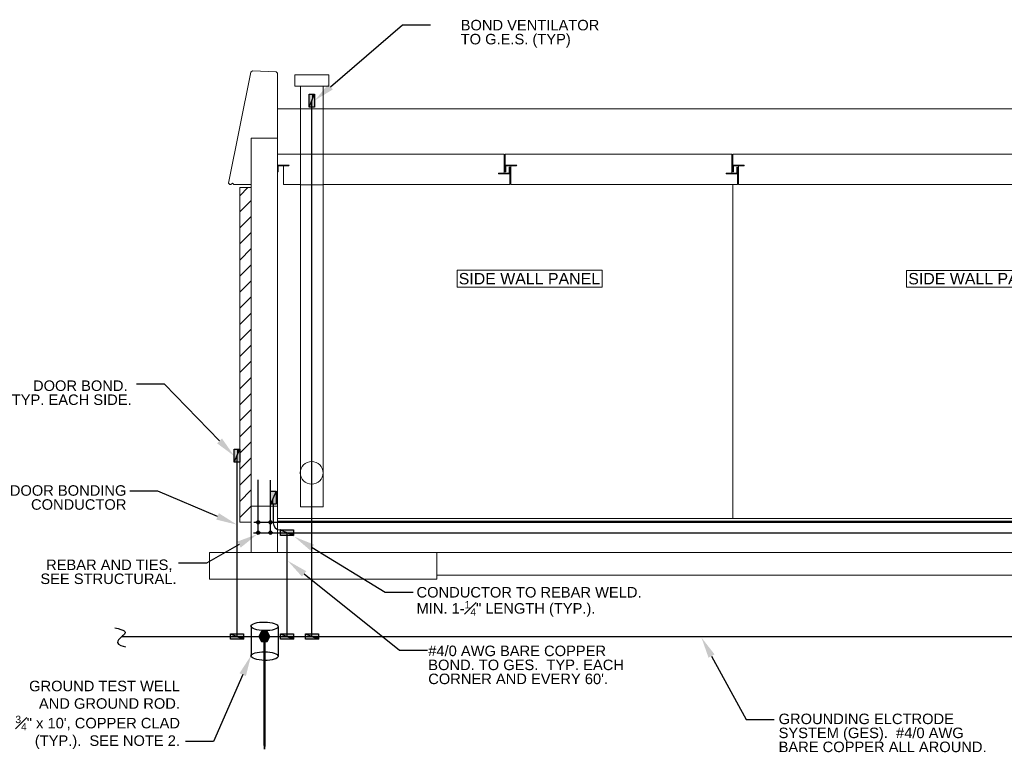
# Model space of a CAD drawing. Header units: inches. Extents: x 119 to 13708, y 367 to 7376.
# Tile 11 of 21: x 161 to 1004, y 1087 to 1715. Entities that reach past the tile are written whole.
import ezdxf
from ezdxf import colors
from ezdxf.entities.mleader import LeaderData, LeaderLine
from ezdxf.enums import TextEntityAlignment as Align
from ezdxf.math import Vec2, Vec3

# ---------------------------------------------------------------- set-up
doc = ezdxf.new("R2010")
doc.units = ezdxf.units.IN
doc.header["$MEASUREMENT"] = 0
for name, color, linetype, lineweight in [('E-ANNO-TEXT', 7, 'Continuous', 25), ('S-201 Elevations [E-201 Reference]$0$E-REF', 253, 'Continuous', 9), ('S-201 Elevations [E-201 Reference]$0$Level 1', 7, 'Continuous', 0)]:
    doc.layers.add(name, color=color, linetype=linetype, lineweight=lineweight)
doc.layers.add('G-PLAN-OTLN', color=6, linetype='Continuous', lineweight=35, true_color=0xff00ff)
doc.styles.add("S-201 Elevations [E-201 Reference]$0$_1 4 1'-0", font='arial.ttf', dxfattribs={"height": 6})
doc.styles.get("Standard").update_dxf_attribs({"font": 'arial.ttf'})

# ---------------------------------------------------------------- blocks, each defined once
blk = doc.blocks.new('S-201 Elevations [E-201 Reference]$0$l6x312x516-e_78')
at = {"layer": 'S-201 Elevations [E-201 Reference]$0$Level 1', "color": 9, "extrusion": (0, 0, -1)}
for p, q in [((0, 0), (0, 19.1)), ((0, 19.1), (0, 19.1)), ((0, 19.1), (0, 19.1)), ((1, 18.1), (1, 18.1)), ((1, 18.1), (1, 1.9)), ((11.1, 0), (0, 0)), ((1, 1.9), (1, 1.9)), ((1.9, 1), (1.9, 1)), ((1.9, 1), (10.2, 1)), ((10.2, 1), (10.2, 1)), ((11.1, 0), (11.1, 0)), ((11.1, 0), (11.1, 0))]:
    blk.add_line(p, q, dxfattribs=at)
for centre, start, end in [((0, 18.1), 90, 180.0033), ((-1.9, 1.9), 269.9979, 359.9967), ((-10.2, 0), 90.0021, 180.0021)]:
    blk.add_arc(centre, 0.952, start, end, dxfattribs=at)
blk = doc.blocks.new('S-201 Elevations [E-201 Reference]')
at = {"layer": 'S-201 Elevations [E-201 Reference]$0$E-REF'}
h = blk.add_hatch(dxfattribs=at)
h.set_pattern_fill('HATCH', color=9, scale=1.624893, style=0, pattern_type=2)
h.set_pattern_definition([(45, (0.847, 1132.959), (-6.89384, 6.89384), [])])
h.paths.add_polyline_path([(-22.78, 1013.1), (-13.03, 1013.1), (-13.03, 1299.87), (-22.78, 1299.87)])
at = {"layer": 'S-201 Elevations [E-201 Reference]$0$E-REF', "color": 9}
for p, q in [((-13.27, 1398.61), (-32.29, 1303.5)), ((-13.27, 1398.61), (-11.81, 1399.8)), ((8.5, 1398.99), (-11.81, 1399.8)), ((8.5, 1398.99), (9.72, 1397.77)), ((9.72, 1397.77), (9.72, 1302.31)), ((29.3, 1386.79), (29.3, 1026.06)), ((48.8, 1386.79), (48.62, 1026.06)), ((9.72, 1328.31), (9.72, 1367.3)), ((9.72, 1367.3), (847.69, 1367.3)), ((-13.03, 1342.12), (9.72, 1342.12)), ((-13.03, 1342.12), (-13.03, 987.06)), ((9.72, 1328.31), (9.72, 1318.96)), ((9.72, 1328.31), (29.3, 1328.31)), ((29.3, 1328.31), (49.27, 1328.31)), ((48.76, 1328.31), (203.69, 1328.31)), ((203.69, 1328.31), (203.69, 1312.16)), ((204.71, 1328.31), (204.71, 1318.96)), ((204.71, 1328.31), (398.68, 1328.31)), ((398.68, 1328.31), (398.68, 1312.16)), ((399.69, 1328.31), (847.69, 1328.31)), ((399.69, 1328.31), (399.69, 1318.96)), ((14.6, 1302.31), (14.6, 1318.46)), ((209.58, 1302.31), (209.58, 1318.46)), ((404.57, 1302.31), (404.57, 1318.46)), ((208.57, 1311.65), (208.57, 1302.31)), ((403.55, 1311.65), (403.55, 1302.31)), ((-31.31, 1302.31), (-32.29, 1303.5)), ((-30.28, 1302.31), (-31.31, 1302.31)), ((-13.03, 1302.31), (-27.88, 1302.31)), ((9.72, 1302.31), (9.72, 987.06)), ((14.6, 1302.31), (29.3, 1302.31)), ((48.75, 1302.29), (29.3, 1302.29)), ((48.75, 1302.31), (208.57, 1302.31)), ((209.58, 1302.31), (403.55, 1302.31)), ((399.69, 1302.31), (399.69, 1016.33)), ((404.57, 1302.31), (847.69, 1302.31)), ((9.72, 1026.87), (-13.03, 1026.87)), ((29.21, 1026.06, 0), (48.62, 1026.06, 0)), ((9.72, 1016.31), (847.69, 1016.31)), ((9.72, 1013.87), (847.69, 1013.87)), ((-48.78, 987.06), (-48.78, 964.31)), ((-48.78, 987.06), (45.47, 987.06)), ((847.69, 987.06), (45.47, 987.06)), ((146.21, 967.56), (146.21, 987.06)), ((-48.78, 964.31), (146.21, 964.31)), ((146.21, 967.56), (146.21, 964.31)), ((847.69, 967.56), (146.21, 967.56))]:
    blk.add_line(p, q, dxfattribs=at)
at = {"layer": 'S-201 Elevations [E-201 Reference]$0$E-REF', "color": 9, "flags": 128}
blk.add_lwpolyline([(-30.28, 1302.31), (-29.05, 1303.51), (-27.88, 1302.31)], dxfattribs=at)
at = {"layer": 'S-201 Elevations [E-201 Reference]$0$E-REF', "color": 9}
blk.add_circle((38.88, 1055.31, 0), 9.75, dxfattribs=at)
for points in [[(24.43, 1396.54), (53.67, 1396.54), (53.67, 1386.79), (24.43, 1386.79)], [(-22.78, 1299.87), (-13.03, 1299.87), (-13.03, 1013.1), (-22.78, 1013.1)], [(-22.78, 1013.1), (-13.03, 1013.1), (-13.03, 1299.87), (-22.78, 1299.87)], [(163.37, 1228.89), (287.81, 1228.89), (287.81, 1214.35), (163.37, 1214.35)], [(548.47, 1228.87), (672.91, 1228.87), (672.91, 1214.34), (548.47, 1214.34)]]:
    blk.add_3dface(points, dxfattribs=at)
for p, xscale, yscale, zscale, rotation in [((9.72, 1318.96), 0.5117772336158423, 0.5117772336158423, 0.5117772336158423, 270), ((208.57, 1311.65), 0.5117772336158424, 0.5117772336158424, 0.5117772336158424, 90), ((204.71, 1318.96), 0.5117772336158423, 0.5117772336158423, 0.5117772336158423, 270), ((403.55, 1311.65), 0.5117772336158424, 0.5117772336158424, 0.5117772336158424, 90), ((399.69, 1318.96), 0.5117772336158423, 0.5117772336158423, 0.5117772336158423, 270)]:
    blk.add_blockref('S-201 Elevations [E-201 Reference]$0$l6x312x516-e_78', p, dxfattribs=dict(at, xscale=xscale, yscale=yscale, zscale=zscale, rotation=rotation))
at = {"layer": 'S-201 Elevations [E-201 Reference]$0$E-REF', "color": 9, "style": "S-201 Elevations [E-201 Reference]$0$_1 4 1'-0"}
for p in [(164.82, 1221.73), (549.92, 1221.72)]:
    blk.add_text('SIDE WALL PANEL', height=9.7494, dxfattribs=at).set_placement(p, align=Align.MIDDLE_LEFT)

msp = doc.modelspace()

# ---------------------------------------------------------------- hatches: boundary and pattern name
at = {"layer": 'E-ANNO-TEXT'}
h = msp.add_hatch(color=0, dxfattribs=at)
h.dxf.hatch_style = 1
h.paths.add_polyline_path([(408.44311, 1650.94341), (408.44311, 1639.83673), (410.82004, 1645.39007), (410.82004, 1650.94341)])
h.paths.add_polyline_path([(408.44311, 1639.83673), (410.82004, 1639.83673), (410.82004, 1645.39007)], flags=17)
h.paths.add_polyline_path([(410.82004, 1645.39007), (410.82004, 1639.83673), (413.19698, 1639.83673), (413.19698, 1650.94341)])
h.paths.add_polyline_path([(410.88173, 1650.94341, -0.015148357), (410.82004, 1645.39007), (413.19698, 1650.94341)])
h = msp.add_hatch(color=0, dxfattribs=at)
h.dxf.hatch_style = 1
h.paths.add_polyline_path([(410.82004, 1650.94341), (410.82004, 1645.39007), (413.19698, 1650.94341)])
h = msp.add_hatch(color=0, dxfattribs=at)
h.dxf.hatch_style = 1
h.paths.add_polyline_path([(344.24487, 1346.55049), (344.24487, 1335.44381), (346.6218, 1340.99715), (346.6218, 1346.55049)])
h.paths.add_polyline_path([(344.24487, 1335.44381), (346.6218, 1335.44381), (346.6218, 1340.99715)], flags=17)
h.paths.add_polyline_path([(346.6218, 1340.99715), (346.6218, 1335.44381), (348.99874, 1335.44381), (348.99874, 1346.55049)])
h.paths.add_polyline_path([(346.68349, 1346.55049, -0.015148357), (346.6218, 1340.99715), (348.99874, 1346.55049)])
h = msp.add_hatch(color=0, dxfattribs=at)
h.dxf.hatch_style = 1
h.paths.add_polyline_path([(346.6218, 1346.55049), (346.6218, 1340.99715), (348.99874, 1346.55049)])
h = msp.add_hatch(color=0, dxfattribs=at)
h.dxf.hatch_style = 1
h.paths.add_polyline_path([(380.12373, 1299.52682), (380.12373, 1310.6335), (377.7468, 1305.08016), (377.7468, 1299.52682)])
h.paths.add_polyline_path([(380.12373, 1310.6335), (377.7468, 1310.6335), (377.7468, 1305.08016)], flags=17)
h.paths.add_polyline_path([(377.7468, 1305.08016), (377.7468, 1310.6335), (375.36986, 1310.6335), (375.36986, 1299.52682)])
h.paths.add_polyline_path([(377.68511, 1299.52682, -0.015148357), (377.7468, 1305.08016), (375.36986, 1299.52682)])
h = msp.add_hatch(color=0, dxfattribs=at)
h.dxf.hatch_style = 1
h.paths.add_polyline_path([(377.7468, 1299.52682), (377.7468, 1305.08016), (375.36986, 1299.52682)])
h = msp.add_hatch(color=0, dxfattribs=at)
h.dxf.hatch_style = 1
h.paths.add_polyline_path([(394.93712, 1277.35458), (383.83044, 1277.35458), (389.38378, 1274.97765), (394.93712, 1274.97765)])
h.paths.add_polyline_path([(383.83044, 1277.35458), (383.83044, 1274.97765), (389.38378, 1274.97765)], flags=17)
h.paths.add_polyline_path([(389.38378, 1274.97765), (383.83044, 1274.97765), (383.83044, 1272.60071), (394.93712, 1272.60071)])
h.paths.add_polyline_path([(394.93712, 1274.91596, -0.015148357), (389.38378, 1274.97765), (394.93712, 1272.60071)])
h = msp.add_hatch(color=0, dxfattribs=at)
h.dxf.hatch_style = 1
h.paths.add_polyline_path([(394.93712, 1274.97765), (389.38378, 1274.97765), (394.93712, 1272.60071)])
h = msp.add_hatch(color=0, dxfattribs=at)
h.dxf.hatch_style = 1
h.paths.add_polyline_path([(367.72234, 1190.18813), (365.32234, 1186.0312), (370.12234, 1186.0312)])
h.paths.add_polyline_path([(370.12234, 1190.18813), (367.72234, 1190.18813), (370.12234, 1186.0312)])
h.paths.add_polyline_path([(372.52234, 1190.18813), (370.12234, 1190.18813), (370.12234, 1186.0312), (370.62234, 1186.0312), (374.92234, 1186.0312)])
h.paths.add_polyline_path([(374.92234, 1186.0312), (370.62234, 1186.0312), (370.62234, 1185.16518), (372.52234, 1181.87428)])
h.paths.add_polyline_path([(370.62234, 1185.16518), (370.62234, 1181.87428), (372.52234, 1181.87428)], flags=17)
h.paths.add_polyline_path([(369.62234, 1186.0312), (365.32234, 1186.0312), (367.72234, 1181.87428), (369.62234, 1181.87428)])
h = msp.add_hatch(color=0, dxfattribs=at)
h.dxf.hatch_style = 1
h.paths.add_polyline_path([(352.17514, 1188.40814), (341.06846, 1188.40814), (346.6218, 1186.0312), (352.17514, 1186.0312)])
h.paths.add_polyline_path([(341.06846, 1188.40814), (341.06846, 1186.0312), (346.6218, 1186.0312)], flags=17)
h.paths.add_polyline_path([(346.6218, 1186.0312), (341.06846, 1186.0312), (341.06846, 1183.65427), (352.17514, 1183.65427)])
h.paths.add_polyline_path([(352.17514, 1185.96951, -0.015148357), (346.6218, 1186.0312), (352.17514, 1183.65427)])
h = msp.add_hatch(color=0, dxfattribs=at)
h.dxf.hatch_style = 1
h.paths.add_polyline_path([(352.17514, 1186.0312), (346.6218, 1186.0312), (352.17514, 1183.65427)])
h = msp.add_hatch(color=0, dxfattribs=at)
h.dxf.hatch_style = 1
h.paths.add_polyline_path([(369.62234, 1093.55084), (370.62234, 1093.55084), (370.62234, 1186.0312), (369.62234, 1186.0312)])
h = msp.add_hatch(color=0, dxfattribs=at)
h.dxf.hatch_style = 1
h.paths.add_polyline_path([(394.93712, 1188.40814), (383.83044, 1188.40814), (389.38378, 1186.0312), (394.93712, 1186.0312)])
h.paths.add_polyline_path([(383.83044, 1188.40814), (383.83044, 1186.0312), (389.38378, 1186.0312)], flags=17)
h.paths.add_polyline_path([(389.38378, 1186.0312), (383.83044, 1186.0312), (383.83044, 1183.65427), (394.93712, 1183.65427)])
h.paths.add_polyline_path([(394.93712, 1185.96951, -0.015148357), (389.38378, 1186.0312), (394.93712, 1183.65427)])
h = msp.add_hatch(color=0, dxfattribs=at)
h.dxf.hatch_style = 1
h.paths.add_polyline_path([(394.93712, 1186.0312), (389.38378, 1186.0312), (394.93712, 1183.65427)])
h = msp.add_hatch(color=0, dxfattribs=at)
h.dxf.hatch_style = 1
h.paths.add_polyline_path([(416.37943, 1188.40814), (405.27275, 1188.40814), (410.82609, 1186.0312), (416.37943, 1186.0312)])
h.paths.add_polyline_path([(405.27275, 1188.40814), (405.27275, 1186.0312), (410.82609, 1186.0312)], flags=17)
h.paths.add_polyline_path([(410.82609, 1186.0312), (405.27275, 1186.0312), (405.27275, 1183.65427), (416.37943, 1183.65427)])
h.paths.add_polyline_path([(416.37943, 1185.96951, -0.015148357), (410.82609, 1186.0312), (416.37943, 1183.65427)])
h = msp.add_hatch(color=0, dxfattribs=at)
h.dxf.hatch_style = 1
h.paths.add_polyline_path([(416.37943, 1186.0312), (410.82609, 1186.0312), (416.37943, 1183.65427)])
h = msp.add_hatch(color=0, dxfattribs=at)
h.dxf.hatch_style = 1
h.paths.add_polyline_path([(370.12234, 1093.55084), (369.62234, 1093.55084), (370.12234, 1089.4972)])
h.paths.add_polyline_path([(370.62234, 1093.55084), (370.12234, 1093.55084), (370.12234, 1089.4972)])

# ---------------------------------------------------------------- linework, layer by layer
at = {"layer": 'E-ANNO-TEXT', "color": 0}
for p, q in [((408.44311, 1639.83673), (413.19698, 1650.94341)), ((410.82609, 1186.0312), (410.82004, 1645.39007)), ((344.24487, 1335.44381), (348.99874, 1346.55049)), ((346.6218, 1340.99715), (346.54623, 1186.03124)), ((364.86986, 1274.97765), (364.86986, 1320.22008)), ((375.36986, 1274.97765), (375.36986, 1320.14531)), ((380.12373, 1310.6335), (375.36986, 1299.52682)), ((377.7468, 1299.52682), (377.7468, 1283.35458)), ((361.083, 1283.88897), (1219.4627, 1283.88897)), ((360.81965, 1274.97765), (1219.4627, 1274.97765)), ((383.83044, 1277.35458), (383.7468, 1277.35458)), ((383.83044, 1277.35458), (394.93712, 1272.60071)), ((389.38378, 1274.97765), (389.38378, 1186.0312)), ((358.68635, 1194.91776), (358.68635, 1169.43239)), ((367.72234, 1190.18813), (372.52234, 1181.87428)), ((381.97403, 1194.52986), (381.97403, 1169.04449)), ((248.15228, 1186.0312), (410.82609, 1186.0312)), ((341.06846, 1188.40814), (352.17514, 1183.65427)), ((365.32234, 1186.0312), (374.92234, 1186.0312)), ((369.62234, 1186.0312), (370.62234, 1186.0312)), ((369.62234, 1186.0312), (369.62234, 1093.55084)), ((369.62234, 1186.0312), (370.62234, 1186.0312)), ((370.62234, 1186.0312), (370.62234, 1093.55084)), ((383.83044, 1188.40814), (394.93712, 1183.65427)), ((384.08378, 1186.0312), (393.68378, 1186.0312)), ((388.38378, 1186.0312), (389.38378, 1186.0312)), ((405.27275, 1188.40814), (416.37943, 1183.65427)), ((405.52609, 1186.0312), (415.12609, 1186.0312)), ((409.82609, 1186.0312), (410.82609, 1186.0312)), ((410.82609, 1186.0312), (1219.4627, 1186.0312)), ((369.62234, 1093.55084), (370.62234, 1093.55084)), ((369.62234, 1093.55084), (370.12234, 1089.4972)), ((369.62234, 1093.55084), (370.62234, 1093.55084)), ((370.12234, 1089.4972), (370.12234, 1093.55084)), ((370.62234, 1093.55084), (370.12234, 1089.4972))]:
    msp.add_line(p, q, dxfattribs=at)
for points in [[(408.44311, 1639.83673), (408.44311, 1650.94341), (413.19698, 1650.94341), (413.19698, 1639.83673)], [(344.24487, 1335.44381), (344.24487, 1346.55049), (348.99874, 1346.55049), (348.99874, 1335.44381)], [(380.12373, 1310.6335), (380.12373, 1299.52682), (375.36986, 1299.52682), (375.36986, 1310.6335)], [(374.92234, 1186.0312), (372.52234, 1190.18813), (367.72234, 1190.18813), (365.32234, 1186.0312), (367.72234, 1181.87428), (372.52234, 1181.87428)], [(341.06846, 1188.40814), (352.17514, 1188.40814), (352.17514, 1183.65427), (341.06846, 1183.65427)], [(383.83044, 1188.40814), (394.93712, 1188.40814), (394.93712, 1183.65427), (383.83044, 1183.65427)], [(405.27275, 1188.40814), (416.37943, 1188.40814), (416.37943, 1183.65427), (405.27275, 1183.65427)]]:
    msp.add_lwpolyline(points, close=True, dxfattribs=at)
at = {"layer": 'E-ANNO-TEXT', "color": 0, "elevation": 0}
msp.add_lwpolyline([(383.83044, 1277.35458), (394.93712, 1277.35458), (394.93712, 1272.60071), (383.83044, 1272.60071)], close=True, dxfattribs=at)
at = {"layer": 'E-ANNO-TEXT', "color": 0}
for centre in [(364.06385, 1283.88897), (364.86986, 1284.69499), (364.86986, 1283.08296), (365.67588, 1283.88897), (374.56385, 1283.88897), (375.36986, 1284.69499), (375.36986, 1283.08296), (376.17588, 1283.88897), (364.06385, 1274.97765), (364.86986, 1275.78366), (364.86986, 1274.17163), (365.67588, 1274.97765), (374.56385, 1274.97765), (375.36986, 1275.78366), (375.36986, 1274.17163), (376.17588, 1274.97765)]:
    msp.add_circle(centre, 0.80602, dxfattribs=at)
msp.add_arc((383.7468, 1283.35458, 0), 6, 180, 270, dxfattribs=at)
for centre in [(370.33019, 1194.72381), (370.33019, 1169.23844)]:
    msp.add_ellipse(centre, major_axis=(11.64384, -0.19395), ratio=0.317060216, dxfattribs=at)
msp.add_open_spline([(241.89994, 1193.52823), (251.16282, 1191.50477), (251.34323, 1188.52512), (247.89226, 1185.8789), (243.79007, 1182.34153), (244.27221, 1178.56717), (251.18255, 1177.04135)], degree=3, dxfattribs=at)

# ---------------------------------------------------------------- block references
at = {"layer": 'G-PLAN-OTLN', "color": 0}
msp.add_blockref('S-201 Elevations [E-201 Reference]', (371.77616, 270.98311), dxfattribs=at)

# ---------------------------------------------------------------- texts
at = {"layer": 'E-ANNO-TEXT', "color": 0, "char_height": 9, "line_spacing_factor": 0.8}
for s, width, heights, insert, attachment_point in [('\\A1;BOND VENTILATOR TO G.E.S. (TYP)', 121.2747177, [32.87581], (538.27906, 1714.51905), 1), ('\\A1;DOOR BOND.  TYP. EACH SIDE.', 103.8775208, [38.51971], (256.44208, 1405.48092), 3), ('\\A1;DOOR BONDING CONDUCTOR', 103.7733601, [34.03537], (251.94278, 1315.65851), 3), ('\\A1;REBAR AND TIES,  SEE STRUCTURAL.', 119.6646365, [31.72598], (294.90519, 1251.9995), 3), ('\\A1;CONDUCTOR TO REBAR WELD.  MIN. 1-{\\H0.7x;\\S1#4;}" LENGTH (TYP.).', 198.5481677, [36.07206], (500.46498, 1228.43295), 1), ("\\A1;#4/0 AWG BARE COPPER BOND. TO GES.  TYP. EACH CORNER AND EVERY 60'.", 172.5839, [42.39868], (510.48868, 1178.20881), 1), ('\\A1;\\pxsm1,qr;GROUND TEST WELL AND GROUND ROD.\\P{\\H0.7x;\\S3#4;}" x 10\', COPPER CLAD (TYP.).  SEE NOTE 2.', 141.8029919, [63.04738], (156.02131, 1148.09963), 1), ('\\A1;GROUNDING ELCTRODE SYSTEM (GES).  #4/0 AWG BARE COPPER ALL AROUND.', 183.9896516, [46.47388], (810.61171, 1119.92701), 1)]:
    msp.add_mtext_dynamic_manual_height_columns(s, width=width, gutter_width=48, heights=heights, dxfattribs=dict(at, insert=insert, attachment_point=attachment_point))

# ---------------------------------------------------------------- leaders
at = {"layer": 'E-ANNO-TEXT', "color": 0}
ml = msp.add_multileader_mtext('Standard', dxfattribs=at)
ml.set_content('')
ml.set_leader_properties()
ml.build(insert=Vec2(0, 0))
ml.multileader.update_dxf_attribs({"dogleg_length": 24, "arrow_head_size": 18})
ctx = ml.context
ctx.base_point, ctx.char_height, ctx.arrow_head_size, ctx.landing_gap_size, ctx.plane_origin = Vec3(512.32784, 1710.20111), 0.18, 18, 0.125, Vec3(381.80076, 1627.43539)
ctx.text_align_type = 2
notes = []
notes.append((ctx, [(0, (1, 1, 0), (488.32784, 1710.20111), (1, 0), 24, [(0, [(413.19698, 1645.39007)], 0, [])])]))
ctx.mtext.insert, ctx.mtext.alignment, ctx.mtext.flow_direction = Vec3(512.45284, 1710.29111), 3, 5
ml = msp.add_multileader_mtext('Standard', dxfattribs=at)
ml.set_content('')
ml.set_leader_properties()
ml.build(insert=Vec2(0, 0))
ml.multileader.update_dxf_attribs({"dogleg_length": 24, "arrow_head_size": 18})
ctx = ml.context
ctx.base_point, ctx.char_height, ctx.arrow_head_size, ctx.landing_gap_size, ctx.plane_origin = Vec3(260.20692, 1402.19852), 0.18, 18, 0.125, Vec3(-122.37943, 1339.18175)
ctx.text_align_type = 2
notes.append((ctx, [(1, (1, 1, 0), (284.45692, 1402.19852), (-1, 0), 24, [(0, [(344.24487, 1340.75959)], 0, [])])]))
ctx.mtext.insert, ctx.mtext.alignment, ctx.mtext.flow_direction = Vec3(260.33192, 1402.28852), 3, 5
ml = msp.add_multileader_mtext('Standard', dxfattribs=at)
ml.set_content('')
ml.set_leader_properties()
ml.build(insert=Vec2(0, 0))
ml.multileader.update_dxf_attribs({"dogleg_length": 24, "arrow_head_size": 18})
ctx = ml.context
ctx.base_point, ctx.char_height, ctx.arrow_head_size, ctx.landing_gap_size, ctx.plane_origin = Vec3(254.71407, 1310.70236), 0.18, 18, 0.125, Vec3(-7.28815, 1234.11077)
ctx.text_align_type = 2
notes.append((ctx, [(1, (1, 1, 0), (278.96407, 1310.70236), (-1, 0), 24, [(0, [(346.60268, 1281.88961)], 0, [])])]))
ctx.mtext.insert, ctx.mtext.alignment, ctx.mtext.flow_direction = Vec3(254.83907, 1310.79236), 3, 5
ml = msp.add_multileader_mtext('Standard', dxfattribs=at)
ml.set_content('')
ml.set_leader_properties()
ml.build(insert=Vec2(0, 0))
ml.multileader.update_dxf_attribs({"dogleg_length": 24, "arrow_head_size": 18})
ctx = ml.context
ctx.base_point, ctx.char_height, ctx.arrow_head_size, ctx.landing_gap_size, ctx.plane_origin = Vec3(296.37761, 1248.94781), 0.18, 18, 0.125, Vec3(-122.37943, 1279.65641)
ctx.text_align_type = 2
notes.append((ctx, [(1, (1, 1, 0), (320.62761, 1248.94781), (-1, 0), 24, [(0, [(364.06385, 1273.73279)], 0, [])])]))
ctx.mtext.insert, ctx.mtext.alignment, ctx.mtext.flow_direction = Vec3(296.50261, 1249.03781), 3, 5
ml = msp.add_multileader_mtext('Standard', dxfattribs=at)
ml.set_content('')
ml.set_leader_properties()
ml.build(insert=Vec2(0, 0))
ml.multileader.update_dxf_attribs({"dogleg_length": 24, "arrow_head_size": 18})
ctx = ml.context
ctx.base_point, ctx.char_height, ctx.arrow_head_size, ctx.landing_gap_size, ctx.plane_origin = Vec3(497.46066, 1224.11295), 0.18, 18, 0.125, Vec3(494.69791, 1104.27997)
ctx.text_align_type = 2
notes.append((ctx, [(0, (1, 1, 0), (473.46066, 1224.11295), (1, 0), 24, [(0, [(395.78408, 1271.58849)], 0, [])])]))
ctx.mtext.insert, ctx.mtext.alignment, ctx.mtext.flow_direction = Vec3(497.58566, 1224.20295), 3, 5
ml = msp.add_multileader_mtext('Standard', dxfattribs=at)
ml.set_content('')
ml.set_leader_properties()
ml.build(insert=Vec2(0, 0))
ml.multileader.update_dxf_attribs({"dogleg_length": 24, "arrow_head_size": 18})
ctx = ml.context
ctx.base_point, ctx.char_height, ctx.arrow_head_size, ctx.landing_gap_size, ctx.plane_origin = Vec3(509.88225, 1174.18463), 0.18, 18, 0.125, Vec3(494.69791, 1035.86927)
ctx.text_align_type = 2
notes.append((ctx, [(0, (1, 1, 0), (485.88225, 1174.18463), (1, 0), 24, [(0, [(390.10957, 1250.93326)], 0, [])])]))
ctx.mtext.insert, ctx.mtext.alignment, ctx.mtext.flow_direction = Vec3(510.00725, 1174.27463), 3, 5
ml = msp.add_multileader_mtext('Standard', dxfattribs=at)
ml.set_content('')
ml.set_leader_properties()
ml.build(insert=Vec2(0, 0))
ml.multileader.update_dxf_attribs({"dogleg_length": 24, "arrow_head_size": 18})
ctx = ml.context
ctx.base_point, ctx.char_height, ctx.arrow_head_size, ctx.landing_gap_size, ctx.plane_origin = Vec3(806.80468, 1114.97911), 0.18, 18, 0.125, Vec3(619.60093, 985.58135)
ctx.text_align_type = 2
notes.append((ctx, [(0, (1, 1, 0), (782.80468, 1114.97911), (1, 0), 24, [(0, [(744.54387, 1185.08285)], 0, [])])]))
ctx.mtext.insert, ctx.mtext.alignment, ctx.mtext.flow_direction = Vec3(806.92968, 1115.06911), 3, 5
ml = msp.add_multileader_mtext('Standard', dxfattribs=at)
ml.set_content('')
ml.set_leader_properties()
ml.build(insert=Vec2(0, 0))
ml.multileader.update_dxf_attribs({"dogleg_length": 24, "arrow_head_size": 18})
ctx = ml.context
ctx.base_point, ctx.char_height, ctx.arrow_head_size, ctx.landing_gap_size, ctx.plane_origin = Vec3(302.32161, 1096.15207), 0.18, 18, 0.125, Vec3(141.04986, 1161.88992)
ctx.text_align_type = 2
notes.append((ctx, [(1, (1, 1, 0), (326.57161, 1096.15207), (-1, 0), 24, [(0, [(358.76929, 1169.85204)], 0, [])])]))
ctx.mtext.insert, ctx.mtext.alignment, ctx.mtext.flow_direction = Vec3(302.44661, 1096.24207), 3, 5
for ctx, leaders in notes:
    for number, flags, end, landing, length, lines in leaders:
        leader = LeaderData()
        leader.index, (leader.has_last_leader_line, leader.has_dogleg_vector, leader.attachment_direction) = number, flags
        leader.last_leader_point, leader.dogleg_vector, leader.dogleg_length = Vec3(end), Vec3(landing), length
        for number, points, colour, breaks in lines:
            line = LeaderLine()
            line.index, line.vertices, line.color, line.breaks = number, Vec3.list(points), colors.encode_raw_color(colour), breaks
            leader.lines.append(line)
        ctx.leaders.append(leader)

doc.saveas('drawing.dxf')
